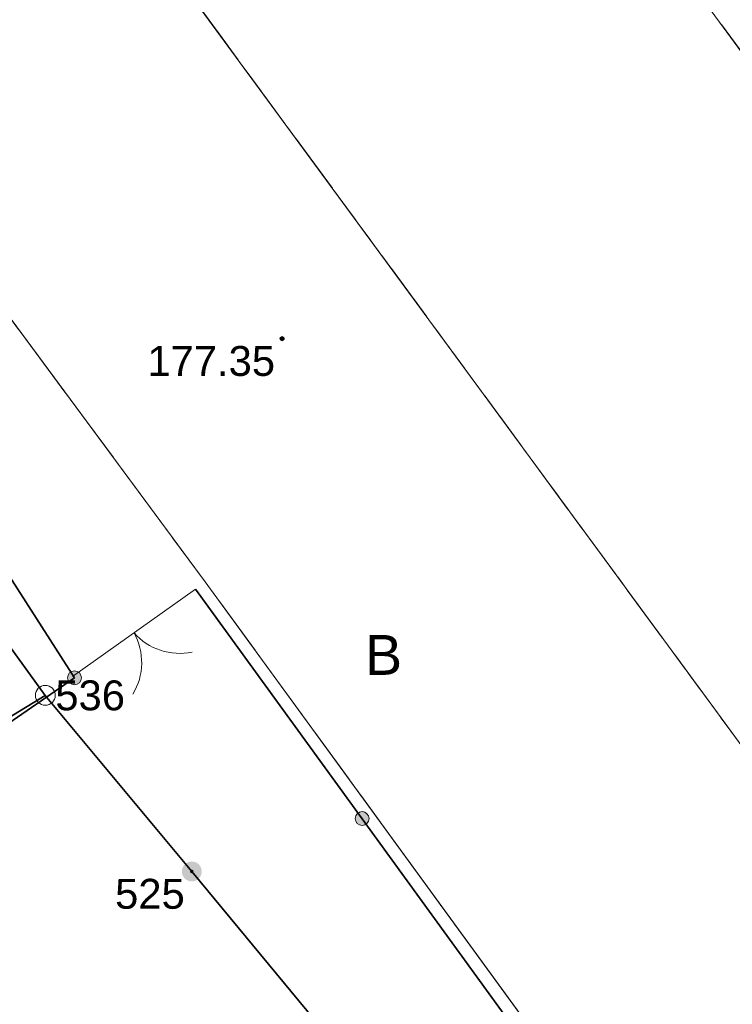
# Model space of a CAD drawing. Header units: millimetres. Extents: x 6505374 to 6517269, y 5595210 to 5612711.
# Tile 164 of 256: x 6513709 to 6513727, y 5608939 to 5608964. Entities that reach past the tile are written whole.
import ezdxf
from ezdxf.enums import TextEntityAlignment as Align

# ---------------------------------------------------------------- set-up
doc = ezdxf.new("R2010")
doc.units = ezdxf.units.MM
for name, pattern in [('ACAD_ISO02W100', [15, 12, -3]), ('BUUT04', [200000, 0, -100000, 0, -100000]), ('EGBK02', [4, 1.5, -0.5, 1.5, -0.5]), ('EGBU01', [2, 0.5, -0.5, 0.5, -0.5]), ('OTKJ_A05', [2, 1.5, -0.5]), ('OTKU_A05', [2, 1.5, -0.5])]:
    doc.linetypes.add(name, pattern=pattern)
for name, color, linetype, lineweight in [('Działki', 18, 'Continuous', 0), ('isa_V10520003E16E075_TUsr', 7, 'Continuous', 25), ('isa_V10520003E16E075_TUsr_19165818BF56C1D4', 5, 'OTKJ_A05', 25), ('Komunikacja (linie)', 18, 'Continuous', 0), ('Komunikacja (obszary)', 18, 'Continuous', 0), ('Ogrodzenia', 18, 'Continuous', 0), ('Pikiety', 18, 'Continuous', 0), ('Punkty graniczne', 18, 'Continuous', 0), ('Punkty graniczne - numery', 7, 'Continuous', 0)]:
    doc.layers.add(name, color=color, linetype=linetype, lineweight=lineweight)
doc.layers.add('Kontury klasyfikacyjne', color=82, linetype='Continuous', lineweight=0, true_color=0x24bc24)
doc.layers.add('Użytki gruntowe', color=96, linetype='Continuous', lineweight=0, true_color=0x008000)
doc.styles.add('DOMYSLNA_CZCIONKA', font='arial.ttf')

# ---------------------------------------------------------------- blocks, each defined once
blk = doc.blocks.new('EGPG_PS05')
at = {"color": 18, "linetype": 'Continuous', "lineweight": 18, "true_color": 0x000000}
blk.add_circle((0, 0), 0.5, dxfattribs=at)
blk = doc.blocks.new('EGPG_PNS05')
at = {"linetype": 'ACAD_ISO02W100', "lineweight": 50, "true_color": 0xffffff}
h = blk.add_hatch(color=7, dxfattribs=at)
h.dxf.hatch_style = 1
h.paths.add_polyline_path([(-0.5, 0, 1), (0.5, 0, 1)])
at = {"linetype": 'ACAD_ISO02W100', "lineweight": 50, "true_color": 0x000000}
h = blk.add_hatch(color=18, dxfattribs=at)
h.dxf.hatch_style = 1
h.paths.add_polyline_path([(-0.09, 0, 1), (0.09, 0, 1)])
blk = doc.blocks.new('KTOK02')
at = {"color": 18, "lineweight": 18, "true_color": 0x0a0909}
for centre, radius, start, end in [((-5.074, -0.563), 5.105, 6.33466, 66.4773), ((5.064, -0.556), 5.095, 113.45779, 173.73024)]:
    blk.add_arc(centre, radius, start, end, dxfattribs=at)
blk = doc.blocks.new('OTOO_L05')
at = {"linetype": 'BUUT04', "lineweight": 18, "true_color": 0x000000}
h = blk.add_hatch(color=18, dxfattribs=at)
h.dxf.hatch_style = 1
h.paths.add_polyline_path([(-0.58, 0, 1), (0.58, 0, 1)])
at = {"color": 18, "true_color": 0x0a0909}
blk.add_circle((0, 0), 0.58, dxfattribs=at)
blk = doc.blocks.new('OTRS_P05')
at = {"layer": 'isa_V10520003E16E075_TUsr', "true_color": 0x0a0909, "transparency": 33554687}
h = blk.add_hatch(color=18, dxfattribs=at)
h.dxf.hatch_style = 1
h.paths.add_polyline_path([(0.09, 0, 1), (-0.09, 0, 1)])
at = {"layer": 'isa_V10520003E16E075_TUsr', "color": 18, "true_color": 0x0a0909}
blk.add_lwpolyline([(0.09, 0, 1), (-0.09, 0, 1)], format="xyb", close=True, dxfattribs=at)
at = {"layer": 'isa_V10520003E16E075_TUsr_19165818BF56C1D4', "color": 18, "true_color": 0x0a0909}
blk.add_circle((0, 0), 0.09, dxfattribs=at)

msp = doc.modelspace()

# ---------------------------------------------------------------- linework, layer by layer
at = {"layer": 'Działki', "color": 18, "linetype": 'Continuous', "lineweight": 25, "true_color": 0x000000, "flags": 128}
for points in [[(6513741.008, 5608954.627), (6513738.364, 5608957.428), (6513721.163, 5608979.408), (6513719.277, 5608981.873), (6513731.33, 5608991.721), (6513705.619, 5609040.821), (6513638.544, 5608996.181), (6513646.61, 5608987.17), (6513656.26, 5608976.56), (6513668.9, 5608962.65), (6513675.5, 5608953.02), (6513680.23, 5608943.33), (6513702.648, 5608956.55), (6513709.829, 5608946.629), (6513713.505, 5608942.212), (6513725.451, 5608927.784), (6513741.008, 5608954.627)], [(6513680.23, 5608943.33), (6513681.989, 5608939.962), (6513693.69, 5608917.87), (6513698.42, 5608910.36), (6513708.89, 5608894.18), (6513720.295, 5608919.176), (6513700.068, 5608940.677), (6513709.829, 5608946.629), (6513702.648, 5608956.55), (6513680.23, 5608943.33)], [(6513725.451, 5608927.784), (6513713.505, 5608942.212), (6513709.829, 5608946.629), (6513700.068, 5608940.677), (6513720.295, 5608919.176), (6513725.451, 5608927.784)]]:
    msp.add_lwpolyline(points, close=True, dxfattribs=at)
at = {"layer": 'Komunikacja (linie)', "color": 18, "linetype": 'Continuous', "lineweight": 18, "true_color": 0x000000, "flags": 128}
msp.add_lwpolyline([(6513737.15, 5608949.35), (6513733.97, 5608943.92), (6513730.44, 5608937.98), (6513726.72, 5608931.8), (6513713.84, 5608949.48), (6513703.55, 5608963.38)], dxfattribs=at)
at = {"layer": 'Komunikacja (obszary)', "color": 18, "linetype": 'OTKU_A05', "lineweight": 18, "true_color": 0x000000, "flags": 128}
msp.add_lwpolyline([(6513737.152, 5608949.346), (6513721.671, 5608970.438), (6513720.59, 5608971.527), (6513719.242, 5608972.172), (6513717.767, 5608972.479), (6513716.276, 5608972.436), (6513714.857, 5608971.921), (6513712.242, 5608970.038), (6513710.395, 5608970.752), (6513708.931, 5608971.078), (6513707.443, 5608971.235), (6513705.922, 5608971.172), (6513704.466, 5608970.819), (6513703.036, 5608970.304), (6513701.684, 5608969.649), (6513700.41, 5608968.852), (6513675.228, 5608948.994), (6513671.17, 5608945.817), (6513669.143, 5608944.343), (6513667.762, 5608943.758), (6513666.779, 5608943.596), (6513665.261, 5608943.693), (6513664.45, 5608942.883), (6513666.048, 5608941.329), (6513667.133, 5608942.139), (6513668.541, 5608940.364), (6513667.513, 5608939.392), (6513664.97, 5608937.56), (6513669.384, 5608931.985), (6513667.826, 5608930.686), (6513668.264, 5608930.135), (6513667.959, 5608929.894), (6513667.804, 5608929.775), (6513668.767, 5608928.551), (6513668.85, 5608928.616), (6513669.437, 5608929.076), (6513670.969, 5608930.279), (6513676.63, 5608934.81), (6513676.402, 5608937.031), (6513676.428, 5608939.031), (6513676.635, 5608940.508), (6513677.17, 5608941.898), (6513678.022, 5608943.123), (6513679.101, 5608944.154), (6513685.707, 5608949.445), (6513703.551, 5608963.384), (6513713.841, 5608949.477), (6513726.724, 5608931.802), (6513730.436, 5608937.975), (6513733.973, 5608943.922), (6513737.152, 5608949.346)], close=True, dxfattribs=at)
at = {"layer": 'Komunikacja (obszary)', "color": 7, "linetype": 'Continuous', "lineweight": 18, "true_color": 0xffffff, "flags": 128}
for points in [[(6513730.436, 5608937.975), (6513733.973, 5608943.922), (6513737.152, 5608949.346), (6513737.152, 5608949.346), (6513721.671, 5608970.438), (6513720.59, 5608971.527), (6513719.242, 5608972.172), (6513717.767, 5608972.479), (6513716.276, 5608972.436), (6513714.857, 5608971.921), (6513712.242, 5608970.038), (6513710.395, 5608970.752), (6513708.931, 5608971.078), (6513707.443, 5608971.235), (6513705.922, 5608971.172), (6513704.466, 5608970.819), (6513703.036, 5608970.304), (6513701.684, 5608969.649), (6513700.41, 5608968.852), (6513675.228, 5608948.994)], [(6513676.402, 5608937.031), (6513676.428, 5608939.031), (6513676.635, 5608940.508), (6513677.17, 5608941.898), (6513678.022, 5608943.123), (6513679.101, 5608944.154), (6513685.707, 5608949.445), (6513703.551, 5608963.384), (6513713.841, 5608949.477), (6513726.724, 5608931.802)]]:
    msp.add_lwpolyline(points, dxfattribs=at)
at = {"layer": 'Kontury klasyfikacyjne', "color": 7, "linetype": 'Continuous', "lineweight": 18, "true_color": 0xffffff, "flags": 128}
for points in [[(6513731.96, 5608939.015), (6513741.008, 5608954.627), (6513738.364, 5608957.428), (6513721.163, 5608979.408), (6513719.277, 5608981.873), (6513731.33, 5608991.721), (6513705.619, 5609040.821), (6513638.544, 5608996.181), (6513646.61, 5608987.17), (6513656.26, 5608976.56), (6513668.9, 5608962.65), (6513675.5, 5608953.02), (6513677.611, 5608954.682), (6513683.997, 5608945.551), (6513689.276, 5608948.664), (6513702.648, 5608956.55), (6513698.857, 5608962.619), (6513709.485, 5608969.628), (6513731.96, 5608939.015)], [(6513677.611, 5608954.682), (6513675.5, 5608953.02), (6513680.23, 5608943.33), (6513681.989, 5608939.962), (6513693.69, 5608917.87), (6513698.42, 5608910.36), (6513700.533, 5608907.095), (6513708.89, 5608894.18), (6513720.295, 5608919.176), (6513700.068, 5608940.677), (6513709.829, 5608946.629), (6513702.648, 5608956.55), (6513689.276, 5608948.664), (6513683.997, 5608945.551), (6513677.611, 5608954.682)]]:
    msp.add_lwpolyline(points, close=True, dxfattribs=at)
at = {"layer": 'Kontury klasyfikacyjne', "color": 82, "linetype": 'EGBK02', "lineweight": 18, "true_color": 0x24bc24, "flags": 128}
for points in [[(6513731.96, 5608939.015), (6513741.008, 5608954.627), (6513738.364, 5608957.428), (6513721.163, 5608979.408), (6513719.277, 5608981.873), (6513731.33, 5608991.721), (6513705.619, 5609040.821), (6513638.544, 5608996.181), (6513646.61, 5608987.17), (6513656.26, 5608976.56), (6513668.9, 5608962.65), (6513675.5, 5608953.02), (6513677.611, 5608954.682), (6513683.997, 5608945.551), (6513689.276, 5608948.664), (6513702.648, 5608956.55), (6513698.857, 5608962.619), (6513709.485, 5608969.628), (6513731.96, 5608939.015)], [(6513677.611, 5608954.682), (6513675.5, 5608953.02), (6513680.23, 5608943.33), (6513681.989, 5608939.962), (6513693.69, 5608917.87), (6513698.42, 5608910.36), (6513700.533, 5608907.095), (6513708.89, 5608894.18), (6513720.295, 5608919.176), (6513700.068, 5608940.677), (6513709.829, 5608946.629), (6513702.648, 5608956.55), (6513689.276, 5608948.664), (6513683.997, 5608945.551), (6513677.611, 5608954.682)]]:
    msp.add_lwpolyline(points, close=True, dxfattribs=at)
at = {"layer": 'Ogrodzenia', "color": 18, "linetype": 'Continuous', "lineweight": 35, "true_color": 0x000000, "flags": 128}
for points in [[(6513710.56, 5608947.07), (6513703.48, 5608958.11), (6513686.87, 5608947.41)], [(6513726.59, 5608931.4), (6513713.6, 5608949.29)], [(6513710.56, 5608947.07), (6513700.65, 5608940.24), (6513702.77, 5608936.54), (6513705.01, 5608932.65)]]:
    msp.add_lwpolyline(points, dxfattribs=at)
at = {"layer": 'Ogrodzenia', "color": 18, "linetype": 'Continuous', "lineweight": 18, "true_color": 0x000000, "flags": 128}
msp.add_lwpolyline([(6513713.6, 5608949.29), (6513710.51, 5608947.1)], dxfattribs=at)
at = {"layer": 'Punkty graniczne - numery'}
for p in [(6513709.829, 5608946.629), (6513713.505, 5608942.212)]:
    msp.add_point(p, dxfattribs=at)
at = {"layer": 'Użytki gruntowe', "color": 7, "linetype": 'Continuous', "lineweight": 18, "true_color": 0xffffff, "flags": 128}
for points in [[(6513731.96, 5608939.015), (6513741.008, 5608954.627), (6513738.364, 5608957.428), (6513721.163, 5608979.408), (6513719.277, 5608981.873), (6513704.735, 5609000.118), (6513668.649, 5608973.466), (6513689.276, 5608948.664), (6513702.648, 5608956.55), (6513698.857, 5608962.619), (6513709.485, 5608969.628), (6513731.96, 5608939.015)], [(6513698.857, 5608962.619), (6513702.648, 5608956.55), (6513709.829, 5608946.629), (6513700.068, 5608940.677), (6513720.295, 5608919.176), (6513725.451, 5608927.784), (6513731.96, 5608939.015), (6513709.485, 5608969.628), (6513698.857, 5608962.619)], [(6513677.611, 5608954.682), (6513675.5, 5608953.02), (6513680.23, 5608943.33), (6513681.989, 5608939.962), (6513693.69, 5608917.87), (6513698.42, 5608910.36), (6513700.533, 5608907.095), (6513708.89, 5608894.18), (6513720.295, 5608919.176), (6513700.068, 5608940.677), (6513709.829, 5608946.629), (6513702.648, 5608956.55), (6513689.276, 5608948.664), (6513683.997, 5608945.551), (6513677.611, 5608954.682)]]:
    msp.add_lwpolyline(points, close=True, dxfattribs=at)
at = {"layer": 'Użytki gruntowe', "color": 96, "linetype": 'EGBU01', "lineweight": 18, "true_color": 0x008000, "flags": 128}
for points in [[(6513731.96, 5608939.015), (6513741.008, 5608954.627), (6513738.364, 5608957.428), (6513721.163, 5608979.408), (6513719.277, 5608981.873), (6513704.735, 5609000.118), (6513668.649, 5608973.466), (6513689.276, 5608948.664), (6513702.648, 5608956.55), (6513698.857, 5608962.619), (6513709.485, 5608969.628), (6513731.96, 5608939.015)], [(6513698.857, 5608962.619), (6513702.648, 5608956.55), (6513709.829, 5608946.629), (6513700.068, 5608940.677), (6513720.295, 5608919.176), (6513725.451, 5608927.784), (6513731.96, 5608939.015), (6513709.485, 5608969.628), (6513698.857, 5608962.619)], [(6513677.611, 5608954.682), (6513675.5, 5608953.02), (6513680.23, 5608943.33), (6513681.989, 5608939.962), (6513693.69, 5608917.87), (6513698.42, 5608910.36), (6513700.533, 5608907.095), (6513708.89, 5608894.18), (6513720.295, 5608919.176), (6513700.068, 5608940.677), (6513709.829, 5608946.629), (6513702.648, 5608956.55), (6513689.276, 5608948.664), (6513683.997, 5608945.551), (6513677.611, 5608954.682)]]:
    msp.add_lwpolyline(points, close=True, dxfattribs=at)

# ---------------------------------------------------------------- block references
at = {"layer": 'Ogrodzenia', "color": 18, "true_color": 0x000000, "xscale": 0.3, "yscale": 0.3, "zscale": 0.3}
for name, p, rotation in [('KTOK02', (6513712.055, 5608948.195), -144.67335542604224), ('OTOO_L05', (6513710.56, 5608947.07), 34.57472117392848), ('OTOO_L05', (6513710.56, 5608947.07), -57.32777071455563), ('OTOO_L05', (6513717.777, 5608943.538), -54.01644965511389)]:
    msp.add_blockref(name, p, dxfattribs=dict(at, rotation=rotation))
at = {"layer": 'Pikiety', "color": 18, "true_color": 0x000000, "xscale": 0.5, "yscale": 0.5, "zscale": 0.5}
msp.add_blockref('OTRS_P05', (6513715.77, 5608955.576), dxfattribs=at)
at = {"layer": 'Punkty graniczne', "color": 18, "true_color": 0x000000, "xscale": 0.5, "yscale": 0.5, "zscale": 0.5}
for name, p in [('EGPG_PS05', (6513709.829, 5608946.629)), ('EGPG_PNS05', (6513713.505, 5608942.212))]:
    msp.add_blockref(name, p, dxfattribs=at)

# ---------------------------------------------------------------- texts
at = {"layer": 'Pikiety', "color": 18, "true_color": 0x0a0909, "style": 'DOMYSLNA_CZCIONKA'}
msp.add_text('177.35', height=0.75, dxfattribs=at).set_placement((6513713.991, 5608955.016), align=Align.MIDDLE_CENTER)
at = {"layer": 'Punkty graniczne - numery', "color": 96, "true_color": 0x008000, "style": 'DOMYSLNA_CZCIONKA'}
for s, p in [('536', (6513710.954, 5608946.629)), ('525', (6513712.454, 5608941.652))]:
    msp.add_text(s, height=0.75, dxfattribs=at).set_placement(p, align=Align.MIDDLE_CENTER)
at = {"layer": 'Użytki gruntowe', "color": 96, "true_color": 0x008000, "style": 'DOMYSLNA_CZCIONKA'}
msp.add_text('B', height=1, dxfattribs=at).set_placement((6513718.316, 5608947.643), align=Align.MIDDLE_CENTER)

doc.saveas('drawing.dxf')
